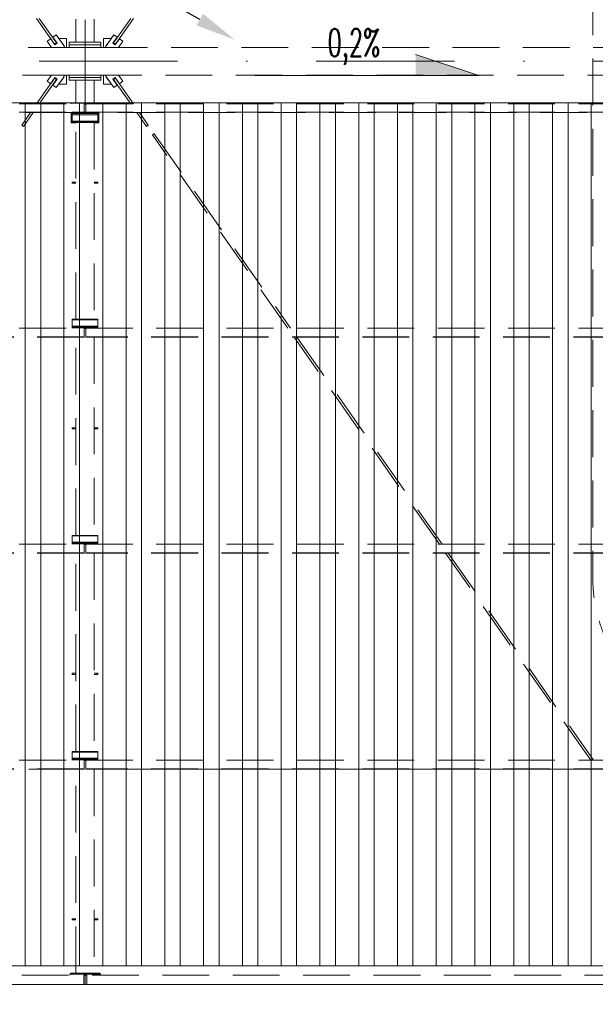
# Model space of a CAD drawing. Extents: x 261105 to 7565828, y -85627 to 5881792.
# Tile 7 of 116: x 329050 to 332167, y -77410 to -72078. Entities that reach past the tile are written whole.
import ezdxf
from ezdxf import colors
from ezdxf.entities.mleader import LeaderData, LeaderLine
from ezdxf.math import Vec2, Vec3

# ---------------------------------------------------------------- set-up
doc = ezdxf.new("R2010")
doc.units = 0
doc.header["$MEASUREMENT"] = 0
doc.linetypes.add('DASHDOT2', pattern=[0.5, 0.25, -0.125, 0, -0.125])
doc.linetypes.add('DASHED', pattern=[19.05, 12.7, -6.35])
doc.layers.add('100_rzut_okna', color=1, linetype='Continuous')
for name, color, linetype, lineweight, true_color in [('BK_Kreskowanie', 7, 'Continuous', 5, 0xa5a5a5), ('TB_CIENKA', 7, 'Continuous', 5, 0x7f7f7f), ('tlo', 7, 'Continuous', 9, 0xb2b2b2), ('wymiary', 7, 'Continuous', 9, 0x7f7f7f)]:
    doc.layers.add(name, color=color, linetype=linetype, lineweight=lineweight, true_color=true_color)
for name, color, linetype, lineweight in [('BK_Opisy', 222, 'Continuous', 5), ('krawężnik wew', 132, 'Continuous', 5), ('linii', 7, 'Continuous', 15), ('OSIE', 7, 'Continuous', 5)]:
    doc.layers.add(name, color=color, linetype=linetype, lineweight=lineweight)
doc.styles.add('ARIAL', font='arial.ttf')
doc.styles.get("Standard").update_dxf_attribs({"font": 'TXT.shx'})
doc.dimstyles.new('mosstowy 1-100', dxfattribs={"dimscale": 20, "dimtxt": 10, "dimasz": 6, "dimexe": 4, "dimexo": 4, "dimgap": 2, "dimtad": 1, "dimdec": 0, "dimlfac": 0.1, "dimtxsty": 'ARIAL', "dimblk": 'ARCHTICK', "dimcen": 4, "dimclrd": 256, "dimclre": 256, "dimclrt": 7, "dimadec": 0, "dimazin": 0, "dimtfac": 1, "dimtdec": 0, "dimtmove": 1, "dimatfit": 3, "dimfxl": 8, "dimfxlon": 1, "dimlwd": -1, "dimlwe": 9, "dimarcsym": 0})

# ---------------------------------------------------------------- blocks, each defined once
blk = doc.blocks.new('fdgfdgdfg')
at = {"layer": 'OSIE', "linetype": 'DASHDOT2', "ltscale": 3000}
for p, q in [((346647.8, 41432.3, 0), (371434.9, 41432.3, 0)), ((346647.8, 36432.3, 0), (371434.9, 36432.3, 0))]:
    blk.add_line(p, q, dxfattribs=at)
blk = doc.blocks.new('_ArchTick')
at = {"layer": '100_rzut_okna', "color": 0, "linetype": 'Continuous', "const_width": 0.15}
blk.add_lwpolyline([(-0.5, -0.5), (0.5, 0.5)], dxfattribs=at)
blk = doc.blocks.new('*D1621')
at = {"layer": 'Defpoints', "color": 0}
for p in [(332953.6, -75642.5), (325853.5, -76343.9), (332953.6, -78722.5)]:
    blk.add_point(p, dxfattribs=at)
at = {"layer": 'wymiary', "lineweight": 9}
for p, q in [((325853.5, -78562.5), (325853.5, -78802.5)), ((332953.6, -78562.5), (332953.6, -78802.5))]:
    blk.add_line(p, q, dxfattribs=at)
at = {"layer": 'wymiary'}
blk.add_line((325853.5, -78722.5), (332953.6, -78722.5), dxfattribs=at)
at = {"layer": 'wymiary', "xscale": 120, "yscale": 120, "zscale": 120, "rotation": 180}
blk.add_blockref('_ArchTick', (325853.5, -78722.5), dxfattribs=at)
at = {"layer": 'wymiary', "xscale": 120, "yscale": 120, "zscale": 120}
blk.add_blockref('_ArchTick', (332953.6, -78722.5), dxfattribs=at)
at = {"layer": 'wymiary', "color": 7, "insert": (329403.6, -78580.4), "char_height": 200, "attachment_point": 5, "style": 'ARIAL'}
blk.add_mtext('710', dxfattribs=at)
blk = doc.blocks.new('GHFGFH')
at = {"layer": 'BK_Kreskowanie'}
for p, q in [((329079.6, -52527.5, 0), (329079.6, -57202.5, 0)), ((329163.6, -52527.5, 0), (329163.6, -57202.5, 0)), ((329289.6, -52527.5, 0), (329289.6, -57202.5, 0)), ((329373.6, -52527.5, 0), (329373.6, -57202.5, 0)), ((329499.6, -52527.5, 0), (329499.6, -57202.5, 0)), ((329625.6, -52527.5, 0), (329625.6, -57202.5, 0)), ((329709.6, -52527.5, 0), (329709.6, -57202.5, 0)), ((329835.6, -52527.5, 0), (329835.6, -57202.5, 0)), ((329919.6, -52527.5, 0), (329919.6, -57202.5, 0)), ((330045.6, -52527.5, 0), (330045.6, -57202.5, 0)), ((330129.6, -52527.5, 0), (330129.6, -57202.5, 0)), ((330255.6, -52527.5, 0), (330255.6, -57202.5, 0)), ((330339.6, -52527.5, 0), (330339.6, -57202.5, 0)), ((330465.6, -52527.5, 0), (330465.6, -57202.5, 0)), ((330549.6, -52527.5, 0), (330549.6, -57202.5, 0)), ((330675.6, -52527.5, 0), (330675.6, -57202.5, 0)), ((330759.6, -52527.5, 0), (330759.6, -57202.5, 0)), ((330885.6, -52527.5, 0), (330885.6, -57202.5, 0)), ((330969.6, -52527.5, 0), (330969.6, -57202.5, 0)), ((331095.6, -52527.5, 0), (331095.6, -57202.5, 0)), ((331179.6, -52527.5, 0), (331179.6, -57202.5, 0)), ((331305.6, -52527.5, 0), (331305.6, -57202.5, 0)), ((331389.6, -52527.5, 0), (331389.6, -57202.5, 0)), ((331515.6, -52527.5, 0), (331515.6, -57202.5, 0)), ((331599.6, -52527.5, 0), (331599.6, -57202.5, 0)), ((331725.6, -52527.5, 0), (331725.6, -57202.5, 0)), ((331809.6, -52527.5, 0), (331809.6, -57202.5, 0)), ((331935.6, -52527.5, 0), (331935.6, -57202.5, 0)), ((332019.6, -52527.5, 0), (332019.6, -57202.5, 0)), ((332145.6, -52527.5, 0), (332145.6, -57202.5, 0))]:
    blk.add_line(p, q, dxfattribs=at)
blk = doc.blocks.new('KOKO')
at = {"layer": 'tlo', "linetype": 'DASHED', "lineweight": 0, "ltscale": 20}
for p, q in [((383754.3, -44808.4), (383656.9, -44669.4)), ((383671.5, -44669.4), (383764.1, -44801.5)), ((383869.2, -44797.2), (383869.2, -44672.7)), ((383969.2, -44672.7), (383969.2, -44797.2)), ((384074.3, -44801.5), (384166.9, -44669.4)), ((384181.5, -44669.4), (384084.2, -44808.4)), ((383714.4, -44791.8), (383733.2, -44778.6)), ((383738, -44825.4), (383714.4, -44791.8)), ((383756.2, -44811.3), (383733.2, -44778.6)), ((383733.2, -44778.6), (383733.3, -44778.6)), ((383733.3, -44778.6), (383748.3, -44800)), ((383744.7, -44770.6), (383763.5, -44757.3)), ((383767.7, -44803.3), (383744.7, -44770.6)), ((383758, -44792.8), (383759.5, -44791.6)), ((383763.5, -44757.3), (383763.6, -44757.3)), ((383763.5, -44757.3), (383803.7, -44814.6)), ((383763.6, -44757.3), (383778, -44777.8)), ((383778, -44777.8), (383779.2, -44776.8)), ((383779.2, -44776.8), (383819.2, -44776.8)), ((383787.6, -44791.4), (383803.9, -44814.6)), ((383819.2, -44776.8), (383819.2, -44825.4)), ((384019.2, -44825.4), (384019.2, -44776.8)), ((384019.2, -44776.8), (384059.2, -44776.8)), ((384034.6, -44814.6), (384050.9, -44791.4)), ((384034.7, -44814.6), (384075, -44757.3)), ((384059.2, -44776.8), (384060.5, -44777.8)), ((384060.5, -44777.8), (384074.8, -44757.3)), ((384093.8, -44770.6), (384070.7, -44803.3)), ((384074.8, -44757.3), (384075, -44757.3)), ((384075, -44757.3), (384093.8, -44770.6)), ((384078.9, -44791.6), (384080.5, -44792.8)), ((384105.2, -44778.6), (384082.2, -44811.3)), ((384090.1, -44800), (384105.1, -44778.6)), ((384124, -44791.8), (384100.4, -44825.4)), ((384105.1, -44778.6), (384105.2, -44778.6)), ((384105.2, -44778.6), (384124, -44791.8)), ((380563.2, -44825.4), (383834.2, -44825.4)), ((383748.3, -44800), (383748.4, -44800)), ((383754.7, -44808.1), (383754.3, -44808.4)), ((383754.3, -44808.4), (383754.6, -44808.1)), ((383754.6, -44808.1), (383755.6, -44807.3)), ((383755.8, -44807.4), (383754.7, -44808.1)), ((383755.6, -44807.3), (383757.2, -44806.2)), ((383757.4, -44806.3), (383755.8, -44807.4)), ((383756.2, -44811.3), (383767.7, -44803.3)), ((383757.2, -44806.2), (383759.1, -44804.9)), ((383759.3, -44804.9), (383757.4, -44806.3)), ((383759.1, -44804.9), (383761, -44803.6)), ((383761.1, -44803.6), (383759.3, -44804.9)), ((383761, -44803.6), (383762.6, -44802.5)), ((383762.7, -44802.5), (383761.1, -44803.6)), ((383762.6, -44802.5), (383763.7, -44801.7)), ((383763.7, -44801.7), (383762.7, -44802.5)), ((383763.7, -44801.7), (383764.1, -44801.5)), ((383764.1, -44801.5), (383763.7, -44801.7)), ((383803.7, -44814.6), (383805.3, -44817.1)), ((383803.7, -44814.6), (383803.9, -44814.6)), ((383803.9, -44814.6), (383805.4, -44817.1)), ((383805.3, -44817.1), (383806.6, -44819.7)), ((383805.4, -44817.1), (383806.8, -44819.7)), ((383806.6, -44819.7), (383807.7, -44822.4)), ((383806.8, -44819.7), (383807.8, -44822.5)), ((383807.7, -44822.4), (383808.5, -44825.3)), ((383807.8, -44822.5), (383808.6, -44825.3)), ((383808.5, -44825.3), (383808.5, -44825.4)), ((383808.6, -44825.3), (383808.6, -44825.4)), ((383834.2, -44811.4), (383834.2, -44797.4)), ((384004.2, -44797.4), (383834.2, -44797.4)), ((383834.2, -44825.4), (383834.2, -44811.4)), ((383834.2, -44811.4), (384004.2, -44811.4)), ((384004.2, -44811.4), (383834.2, -44811.4)), ((384004.2, -44825.4), (383834.2, -44825.4)), ((383869.2, -44797.4), (383869.2, -44797.2)), ((383969.2, -44797.2), (383869.2, -44797.2)), ((383969.2, -44797.4), (383869.2, -44797.4)), ((383969.2, -44797.2), (383969.2, -44797.4)), ((384004.2, -44797.4), (384004.2, -44811.4)), ((384004.2, -44811.4), (384004.2, -44825.4)), ((384004.2, -44825.4), (387275.2, -44825.4)), ((384029.8, -44825.3), (384030.6, -44822.5)), ((384029.8, -44825.4), (384029.8, -44825.3)), ((384029.9, -44825.3), (384030.7, -44822.4)), ((384029.9, -44825.4), (384029.9, -44825.3)), ((384030.6, -44822.5), (384031.7, -44819.7)), ((384030.7, -44822.4), (384031.8, -44819.7)), ((384031.7, -44819.7), (384033, -44817.1)), ((384031.8, -44819.7), (384033.1, -44817.1)), ((384033, -44817.1), (384034.6, -44814.6)), ((384033.1, -44817.1), (384034.7, -44814.6)), ((384034.6, -44814.6), (384034.7, -44814.6)), ((384070.7, -44803.3), (384082.2, -44811.3)), ((384074.7, -44801.7), (384074.3, -44801.5)), ((384074.3, -44801.5), (384074.8, -44801.7)), ((384075.7, -44802.5), (384074.7, -44801.7)), ((384074.8, -44801.7), (384075.8, -44802.5)), ((384077.3, -44803.6), (384075.7, -44802.5)), ((384075.8, -44802.5), (384077.5, -44803.6)), ((384079.2, -44804.9), (384077.3, -44803.6)), ((384077.5, -44803.6), (384079.3, -44804.9)), ((384081.1, -44806.3), (384079.2, -44804.9)), ((384079.3, -44804.9), (384081.2, -44806.2)), ((384082.7, -44807.4), (384081.1, -44806.3)), ((384081.2, -44806.2), (384082.8, -44807.3)), ((384083.8, -44808.1), (384082.7, -44807.4)), ((384082.8, -44807.3), (384083.8, -44808.1)), ((384083.8, -44808.1), (384084.2, -44808.4)), ((384084.2, -44808.4), (384083.8, -44808.1)), ((384090.1, -44800), (384090.1, -44800)), ((383834.2, -44975.4), (380563.2, -44975.4)), ((383656.9, -45131.4), (383754.3, -44992.4)), ((383764.1, -44999.3), (383671.5, -45131.4)), ((383714.4, -45008.9), (383738, -44975.4)), ((383733.2, -45022.2), (383714.4, -45008.9)), ((383733.2, -45022.2), (383756.2, -44989.4)), ((383748.3, -45000.8), (383733.3, -45022.1)), ((383744.7, -45030.2), (383767.7, -44997.5)), ((383748.4, -45000.8), (383748.3, -45000.8)), ((383754.6, -44992.7), (383754.3, -44992.4)), ((383754.3, -44992.4), (383754.7, -44992.7)), ((383755.6, -44993.4), (383754.6, -44992.7)), ((383754.7, -44992.7), (383755.8, -44993.4)), ((383757.2, -44994.5), (383755.6, -44993.4)), ((383755.8, -44993.4), (383757.4, -44994.5)), ((383767.7, -44997.5), (383756.2, -44989.4)), ((383759.1, -44995.9), (383757.2, -44994.5)), ((383757.4, -44994.5), (383759.3, -44995.8)), ((383759.5, -45009.1), (383758, -45008)), ((383761, -44997.2), (383759.1, -44995.9)), ((383759.3, -44995.8), (383761.1, -44997.1)), ((383762.6, -44998.3), (383761, -44997.2)), ((383761.1, -44997.1), (383762.7, -44998.3)), ((383763.7, -44999), (383762.6, -44998.3)), ((383762.7, -44998.3), (383763.7, -44999)), ((383803.7, -44986.2), (383763.5, -45043.4)), ((383763.7, -44999), (383764.1, -44999.3)), ((383764.1, -44999.3), (383763.7, -44999)), ((383803.9, -44986.2), (383787.6, -45009.3)), ((383805.3, -44983.7), (383803.7, -44986.2)), ((383803.9, -44986.2), (383803.7, -44986.2)), ((383805.4, -44983.7), (383803.9, -44986.2)), ((383806.6, -44981.1), (383805.3, -44983.7)), ((383806.8, -44981.1), (383805.4, -44983.7)), ((383807.7, -44978.3), (383806.6, -44981.1)), ((383807.8, -44978.3), (383806.8, -44981.1)), ((383808.5, -44975.5), (383807.7, -44978.3)), ((383808.6, -44975.5), (383807.8, -44978.3)), ((383808.5, -44975.4), (383808.5, -44975.5)), ((383808.6, -44975.4), (383808.6, -44975.5)), ((383819.2, -44975.4), (383819.2, -45023.9)), ((383834.2, -44989.4), (383834.2, -44975.4)), ((383834.2, -44975.4), (384004.2, -44975.4)), ((383834.2, -44989.4), (384004.2, -44989.4)), ((383834.2, -45003.4), (383834.2, -44989.4)), ((384004.2, -44989.4), (383834.2, -44989.4)), ((384004.2, -45003.4), (383834.2, -45003.4)), ((383969.2, -45003.4), (383869.2, -45003.4)), ((383869.2, -45003.6), (383869.2, -45003.4)), ((383869.2, -45003.6), (383969.2, -45003.6)), ((383869.2, -45128.1), (383869.2, -45003.6)), ((383969.2, -45003.6), (383969.2, -45003.4)), ((383969.2, -45003.6), (383969.2, -45128.1)), ((387275.2, -44975.4), (384004.2, -44975.4)), ((384004.2, -44975.4), (384004.2, -44989.4)), ((384004.2, -44989.4), (384004.2, -45003.4)), ((384019.2, -45023.9), (384019.2, -44975.4)), ((384029.8, -44975.5), (384029.8, -44975.4)), ((384030.6, -44978.3), (384029.8, -44975.5)), ((384029.9, -44975.5), (384029.9, -44975.4)), ((384030.7, -44978.3), (384029.9, -44975.5)), ((384031.7, -44981.1), (384030.6, -44978.3)), ((384031.8, -44981.1), (384030.7, -44978.3)), ((384033, -44983.7), (384031.7, -44981.1)), ((384033.1, -44983.7), (384031.8, -44981.1)), ((384034.6, -44986.2), (384033, -44983.7)), ((384034.7, -44986.2), (384033.1, -44983.7)), ((384034.7, -44986.2), (384034.6, -44986.2)), ((384050.9, -45009.3), (384034.6, -44986.2)), ((384075, -45043.4), (384034.7, -44986.2)), ((384082.2, -44989.4), (384070.7, -44997.5)), ((384070.7, -44997.5), (384093.8, -45030.2)), ((384074.8, -44999), (384074.3, -44999.3)), ((384074.3, -44999.3), (384074.7, -44999)), ((384166.9, -45131.4), (384074.3, -44999.3)), ((384074.7, -44999), (384075.7, -44998.3)), ((384075.8, -44998.3), (384074.8, -44999)), ((384075.7, -44998.3), (384077.3, -44997.1)), ((384077.5, -44997.2), (384075.8, -44998.3)), ((384077.3, -44997.1), (384079.2, -44995.8)), ((384079.3, -44995.9), (384077.5, -44997.2)), ((384080.5, -45008), (384078.9, -45009.1)), ((384079.2, -44995.8), (384081.1, -44994.5)), ((384081.2, -44994.5), (384079.3, -44995.9)), ((384081.1, -44994.5), (384082.7, -44993.4)), ((384082.8, -44993.4), (384081.2, -44994.5)), ((384082.2, -44989.4), (384105.2, -45022.2)), ((384082.7, -44993.4), (384083.8, -44992.7)), ((384083.8, -44992.7), (384082.8, -44993.4)), ((384083.8, -44992.7), (384084.2, -44992.4)), ((384084.2, -44992.4), (384083.8, -44992.7)), ((384084.2, -44992.4), (384181.5, -45131.4)), ((384105.1, -45022.1), (384090.1, -45000.8)), ((384090.1, -45000.8), (384090.1, -45000.8)), ((384100.4, -44975.4), (384124, -45008.9)), ((384124, -45008.9), (384105.2, -45022.2)), ((383733.3, -45022.1), (383733.2, -45022.2)), ((383763.5, -45043.4), (383744.7, -45030.2)), ((383763.6, -45043.4), (383763.5, -45043.4)), ((383778, -45023), (383763.6, -45043.4)), ((383779.2, -45023.9), (383778, -45023)), ((383819.2, -45023.9), (383779.2, -45023.9)), ((384059.2, -45023.9), (384019.2, -45023.9)), ((384060.5, -45023), (384059.2, -45023.9)), ((384074.8, -45043.4), (384060.5, -45023)), ((384075, -45043.4), (384074.8, -45043.4)), ((384093.8, -45030.2), (384075, -45043.4)), ((384105.2, -45022.2), (384105.1, -45022.1)), ((376324.2, -45131.4), (383914.2, -45131.4)), ((383844.2, -45128.1), (383994.2, -45128.1)), ((383844.2, -45131.4), (383844.2, -45128.1)), ((383914.2, -45131.4), (383914.2, -45176.6)), ((383914.2, -45133), (383924.2, -45133)), ((383924.2, -45131.4), (391009.2, -45131.4)), ((383924.2, -45131.4), (383924.2, -45176.6)), ((383994.2, -45128.1), (383994.2, -45131.4)), ((376324.2, -45176.4), (383914.2, -45176.4)), ((383849.2, -45178), (380439.2, -45178)), ((383576.4, -45246.3), (383624.2, -45178)), ((383638.9, -45178), (383586.2, -45253.2)), ((383844.2, -45233.1), (383844.2, -45178)), ((383849.2, -45176.6), (383989.2, -45176.6)), ((383849.2, -45179.1), (383849.2, -45176.6)), ((383849.2, -45182.7), (383849.2, -45179.1)), ((383989.2, -45179.1), (383849.2, -45179.1)), ((383849.2, -45182.7), (383989.2, -45182.7)), ((383849.2, -45183.8), (383849.2, -45182.7)), ((383849.2, -45191), (383849.2, -45183.8)), ((383989.2, -45183.8), (383849.2, -45183.8)), ((383989.2, -45191), (383849.2, -45191)), ((383849.2, -45224.5), (383849.2, -45191)), ((383924.2, -45176.4), (390949.2, -45176.4)), ((383989.2, -45176.6), (383989.2, -45179.1)), ((387399.2, -45178), (383989.2, -45178)), ((383989.2, -45179.1), (383989.2, -45182.7)), ((383989.2, -45182.7), (383989.2, -45183.8)), ((383989.2, -45183.8), (383989.2, -45191)), ((383989.2, -45191), (383989.2, -45224.5)), ((383994.2, -45178), (383994.2, -45233.1)), ((384252.2, -45253.2), (384199.5, -45178)), ((384214.2, -45178), (384262, -45246.3)), ((383576.7, -45246.5), (383576.4, -45246.3)), ((383577.8, -45247.3), (383576.7, -45246.5)), ((383579.3, -45248.4), (383577.8, -45247.3)), ((383581.2, -45249.7), (383579.3, -45248.4)), ((383583.1, -45251.1), (383581.2, -45249.7)), ((383584.7, -45252.2), (383583.1, -45251.1)), ((383585.8, -45252.9), (383584.7, -45252.2)), ((383586.2, -45253.2), (383585.8, -45252.9)), ((383844.2, -45233.4), (383844.2, -45233.1)), ((383994.2, -45233.1), (383844.2, -45233.1)), ((383869.2, -45233.4), (383844.2, -45233.4)), ((383849.2, -45228), (383849.2, -45224.5)), ((383989.2, -45224.5), (383849.2, -45224.5)), ((383989.2, -45228), (383849.2, -45228)), ((383849.2, -45228.1), (383849.2, -45228)), ((383869.2, -46298.3), (383869.2, -45233.4)), ((383994.2, -45233.4), (383969.2, -45233.4)), ((383969.2, -45233.4), (383969.2, -46298.3)), ((383989.2, -45224.5), (383989.2, -45228)), ((383989.2, -45228), (383989.2, -45228.1)), ((383994.2, -45233.4), (383994.2, -45233.1)), ((384252.6, -45252.9), (384252.2, -45253.2)), ((384253.7, -45252.2), (384252.6, -45252.9)), ((384255.3, -45251.1), (384253.7, -45252.2)), ((384257.2, -45249.7), (384255.3, -45251.1)), ((384259.1, -45248.4), (384257.2, -45249.7)), ((384260.7, -45247.3), (384259.1, -45248.4)), ((384261.7, -45246.5), (384260.7, -45247.3)), ((384262, -45246.3), (384261.7, -45246.5)), ((384284, -45299.9), (384284.3, -45299.6)), ((385017.8, -46346.4), (384284, -45299.9)), ((384284.3, -45299.6), (384285.4, -45298.8)), ((384292.4, -45294), (384285.4, -45298.8)), ((384293.4, -45293.2), (384292.4, -45294)), ((384293.8, -45293), (384293.4, -45293.2)), ((384293.8, -45293), (385032.4, -46346.4)), ((383849.2, -45555.4), (383869.2, -45555.4)), ((383849.2, -45561.4), (383849.2, -45555.4)), ((383869.2, -45561.4), (383849.2, -45561.4)), ((383969.2, -45555.4), (383989.2, -45555.4)), ((383989.2, -45561.4), (383969.2, -45561.4)), ((383989.2, -45555.4), (383989.2, -45561.4)), ((383849.2, -46301.8), (383849.2, -46298.3)), ((383849.2, -46298.3), (383989.2, -46298.3)), ((383849.2, -46301.8), (383989.2, -46301.8)), ((383849.2, -46335.3), (383849.2, -46301.8)), ((383849.2, -46341), (383849.2, -46335.3)), ((383849.2, -46335.3), (383989.2, -46335.3)), ((383849.2, -46344.4), (383849.2, -46341)), ((383849.2, -46341), (383989.2, -46341)), ((383989.2, -46298.3), (383989.2, -46301.8)), ((383989.2, -46301.8), (383989.2, -46335.3)), ((383989.2, -46335.3), (383989.2, -46341)), ((383989.2, -46341), (383989.2, -46344.4)), ((376324.2, -46346.4), (383914.2, -46346.4)), ((383914.2, -46392.4), (376324.2, -46392.4)), ((383914.2, -46392.4), (376324.2, -46392.4)), ((383914.2, -46394.3), (376324.2, -46394.3)), ((383914.2, -46394.4), (376324.2, -46394.4)), ((383849.2, -46344.4), (383989.2, -46344.4)), ((383849.2, -46346.4), (383849.2, -46344.4)), ((383869.2, -47468.3), (383869.2, -46394.4)), ((383914.2, -46346.4), (383914.2, -46392.4)), ((383914.2, -46346.9), (383924.2, -46346.9)), ((383924.2, -46348.4), (383914.2, -46348.4)), ((383914.2, -46392.4), (383914.2, -46394.3)), ((383914.2, -46394.3), (383914.2, -46394.4)), ((383924.2, -46346.4), (391009.2, -46346.4)), ((383924.2, -46392.4), (383924.2, -46346.4)), ((383924.2, -46394.3), (383924.2, -46392.4)), ((391009.2, -46392.4), (383924.2, -46392.4)), ((391009.2, -46392.4), (383924.2, -46392.4)), ((391009.2, -46394.3), (383924.2, -46394.3)), ((383924.2, -46394.4), (383924.2, -46394.3)), ((391009.2, -46394.4), (383924.2, -46394.4)), ((383969.2, -46394.4), (383969.2, -47468.3)), ((383989.2, -46344.4), (383989.2, -46346.4)), ((385838.2, -47516.4), (385051.4, -46394.4)), ((385066.1, -46394.4), (385852.9, -47516.4)), ((383849.2, -46885.4), (383869.2, -46885.4)), ((383849.2, -46891.4), (383849.2, -46885.4)), ((383869.2, -46891.4), (383849.2, -46891.4)), ((383969.2, -46885.4), (383989.2, -46885.4)), ((383989.2, -46891.4), (383969.2, -46891.4)), ((383989.2, -46885.4), (383989.2, -46891.4)), ((383849.2, -47471.8), (383849.2, -47468.3)), ((383849.2, -47468.3), (383989.2, -47468.3)), ((383849.2, -47471.8), (383989.2, -47471.8)), ((383849.2, -47471.8), (383849.2, -47505.3)), ((383849.2, -47511), (383849.2, -47505.3)), ((383849.2, -47505.3), (383989.2, -47505.3)), ((383849.2, -47514.4), (383849.2, -47511)), ((383849.2, -47511), (383989.2, -47511)), ((383849.2, -47514.4), (383989.2, -47514.4)), ((383849.2, -47514.4), (383849.2, -47516.4)), ((383989.2, -47468.3), (383989.2, -47471.8)), ((383989.2, -47471.8), (383989.2, -47505.3)), ((383989.2, -47505.3), (383989.2, -47511)), ((383989.2, -47511), (383989.2, -47514.4)), ((383989.2, -47514.4), (383989.2, -47516.4)), ((376324.2, -47516.4), (383914.2, -47516.4)), ((383914.2, -47562.4), (376324.2, -47562.4)), ((383914.2, -47562.4), (376324.2, -47562.4)), ((383914.2, -47564.3), (376324.2, -47564.3)), ((383914.2, -47564.4), (376324.2, -47564.4)), ((383869.2, -48638.3), (383869.2, -47564.4)), ((383914.2, -47562.4), (383914.2, -47516.4)), ((383914.2, -47516.9), (383924.2, -47516.9)), ((383924.2, -47518.4), (383914.2, -47518.4)), ((383914.2, -47562.4), (383914.2, -47564.3)), ((383914.2, -47564.4), (383914.2, -47564.3)), ((383924.2, -47516.4), (391009.2, -47516.4)), ((383924.2, -47516.4), (383924.2, -47562.4)), ((383924.2, -47564.3), (383924.2, -47562.4)), ((391009.2, -47562.4), (383924.2, -47562.4)), ((391009.2, -47562.4), (383924.2, -47562.4)), ((391009.2, -47564.3), (383924.2, -47564.3)), ((383924.2, -47564.3), (383924.2, -47564.4)), ((391009.2, -47564.4), (383924.2, -47564.4)), ((383969.2, -47564.4), (383969.2, -48638.3)), ((386658.6, -48686.4), (385871.9, -47564.4)), ((385886.5, -47564.4), (386673.3, -48686.4)), ((383849.2, -48215.4), (383869.2, -48215.4)), ((383849.2, -48221.4), (383849.2, -48215.4)), ((383869.2, -48221.4), (383849.2, -48221.4)), ((383969.2, -48215.4), (383989.2, -48215.4)), ((383989.2, -48221.4), (383969.2, -48221.4)), ((383989.2, -48215.4), (383989.2, -48221.4)), ((376324.2, -48686.4), (383914.2, -48686.4)), ((383849.2, -48641.8), (383849.2, -48638.3)), ((383849.2, -48638.3), (383989.2, -48638.3)), ((383849.2, -48641.8), (383989.2, -48641.8)), ((383849.2, -48675.3), (383849.2, -48641.8)), ((383849.2, -48681), (383849.2, -48675.3)), ((383849.2, -48675.3), (383989.2, -48675.3)), ((383849.2, -48684.4), (383849.2, -48681)), ((383849.2, -48681), (383989.2, -48681)), ((383849.2, -48684.4), (383989.2, -48684.4)), ((383849.2, -48686.4), (383849.2, -48684.4)), ((383914.2, -48686.4), (383914.2, -48732.4)), ((383914.2, -48686.9), (383924.2, -48686.9)), ((383924.2, -48688.4), (383914.2, -48688.4)), ((383924.2, -48686.4), (391009.2, -48686.4)), ((383924.2, -48732.4), (383924.2, -48686.4)), ((383989.2, -48638.3), (383989.2, -48641.8)), ((383989.2, -48641.8), (383989.2, -48675.3)), ((383989.2, -48675.3), (383989.2, -48681)), ((383989.2, -48681), (383989.2, -48684.4)), ((383989.2, -48684.4), (383989.2, -48686.4)), ((383914.2, -48732.4), (376324.2, -48732.4)), ((383914.2, -48732.4), (376324.2, -48732.4)), ((383914.2, -48734.3), (376324.2, -48734.3)), ((383869.2, -48734.4), (380449.2, -48734.4)), ((383869.2, -49840.4), (383869.2, -48734.4)), ((383914.2, -48732.4), (383914.2, -48734.3)), ((383914.2, -48734.3), (383914.2, -48734.4)), ((383924.2, -48734.3), (383924.2, -48732.4)), ((391009.2, -48732.4), (383924.2, -48732.4)), ((391009.2, -48732.4), (383924.2, -48732.4)), ((391009.2, -48734.3), (383924.2, -48734.3)), ((383924.2, -48734.4), (383924.2, -48734.3)), ((387389.2, -48734.4), (383969.2, -48734.4)), ((383969.2, -48734.4), (383969.2, -49840.4)), ((383849.2, -49545.4), (383869.2, -49545.4)), ((383849.2, -49551.4), (383849.2, -49545.4)), ((383869.2, -49551.4), (383849.2, -49551.4)), ((383969.2, -49545.4), (383989.2, -49545.4)), ((383989.2, -49551.4), (383969.2, -49551.4)), ((383989.2, -49545.4), (383989.2, -49551.4)), ((391069.2, -49850.4), (383427.2, -49850.4)), ((383837.7, -49845.4), (383837.7, -49850.4)), ((383917.7, -49845.4), (383837.7, -49845.4)), ((383840.7, -49840.4), (383840.7, -49845.4)), ((383870.7, -49840.4), (383840.7, -49840.4)), ((383840.7, -49845.4), (384000.7, -49845.4)), ((383870.7, -49840.4), (383970.7, -49840.4)), ((383920.7, -49850.4), (383912.7, -49850.4)), ((383912.7, -49850.4), (383912.7, -49900.4)), ((383912.7, -49850.4), (383912.7, -49900.4)), ((383917.7, -49850.4), (383917.7, -49845.4)), ((383920.7, -49850.4), (383920.7, -49900.4)), ((383928.7, -49850.4), (383920.7, -49850.4)), ((383920.7, -49850.4), (383920.7, -49900.4)), ((383923.7, -49845.4), (383923.7, -49850.4)), ((383923.7, -49845.4), (384003.7, -49845.4)), ((383928.7, -49900.4), (383928.7, -49850.4)), ((383928.7, -49900.4), (383928.7, -49850.4)), ((384000.7, -49840.4), (383970.7, -49840.4)), ((384000.7, -49840.4), (384000.7, -49845.4)), ((384003.7, -49850.4), (384003.7, -49845.4)), ((383427.2, -49900.4), (391069.2, -49900.4)), ((383912.7, -49900.4), (383920.7, -49900.4)), ((383920.7, -49900.4), (383928.7, -49900.4))]:
    blk.add_line(p, q, dxfattribs=at)

msp = doc.modelspace()

# ---------------------------------------------------------------- hatches: boundary and pattern name
at = {"layer": 'wymiary'}
for points in [[(331535.9, -72380.4), (331193.6, -72265.7), (331195.6, -72380.4)], [(331535.9, -72380.4), (331193.6, -72265.7), (331193.6, -72380.4)]]:
    msp.add_hatch(color=256, dxfattribs=at).paths.add_polyline_path(points)

# ---------------------------------------------------------------- linework, layer by layer
at = {"layer": 'krawężnik wew', "linetype": 'DASHED', "lineweight": 15, "ltscale": 20, "elevation": 0, "flags": 128}
msp.add_lwpolyline([(332153.6, -70002.1), (332153.6, -75102.1, 0.288247), (332606.8, -75823.1, 0.552497), (333753.6, -75102.1), (333753.6, -70002.1, 0.414214), (332953.6, -69202.1, 0.414214)], format="xyb", close=True, dxfattribs=at)
at = {"layer": 'linii', "elevation": 0}
for points in [[(314153.6, -67302.5), (336553.6, -67302.5), (336553.6, -77302.5), (314153.6, -77302.5), (314153.6, -67302.5)], [(329403.6, -72527.5), (329403.6, -72077.5)], [(314253.6, -72527.5), (336453.6, -72527.5)]]:
    msp.add_lwpolyline(points, dxfattribs=at)
msp.add_lwpolyline([(314253.6, -67402.5), (336453.6, -67402.5), (336453.6, -77202.5), (314253.6, -77202.5)], close=True, dxfattribs=at)
at = {"layer": 'wymiary'}
for q in [(331193.6, -72265.7, 0), (331193.6, -72265.7, 0), (330324.2, -72380.4, 0)]:
    msp.add_line((331535.9, -72380.4, 0), q, dxfattribs=at)

# ---------------------------------------------------------------- block references
at = {"layer": 'linii'}
msp.add_blockref('fdgfdgdfg', (-33994.2, -113734.8), dxfattribs=at)
at = {"layer": 'wymiary'}
for name, p in [('KOKO', (-54515.6, -27402.1, 0)), ('GHFGFH', (0, -20000))]:
    msp.add_blockref(name, p, dxfattribs=at)

# ---------------------------------------------------------------- texts
at = {"layer": 'BK_Opisy', "insert": (331002.4, -72126.4), "char_height": 150, "width": 330.929, "attachment_point": 3}
msp.add_mtext('{\\Fsimplex.shx|c238;\\W0.6;\\C7;0,2%  }', dxfattribs=at)

# ---------------------------------------------------------------- dimensions: what is measured, and where the dimension line sits
at = {"layer": 'wymiary'}
dim = msp.add_linear_dim(base=(332953.6, -78722.5), p1=(325853.5, -76343.9, 0), p2=(332953.6, -75642.5, 0), dimstyle='mosstowy 1-100', dxfattribs=at)
dim.commit()
dim.dimension.update_dxf_attribs({"geometry": '*D1621', "text_midpoint": (329403.6, -78580.4)})

# ---------------------------------------------------------------- leaders
at = {"layer": 'TB_CIENKA'}
ml = msp.add_multileader_mtext('Standard', dxfattribs=at)
ml.set_content('{\\Fsimplex.shx|c238;\\W0.6;\\C7;RYNNA  }', color=256)
ml.set_leader_properties()
ml.build(insert=Vec2(0, 0))
ml.multileader.update_dxf_attribs({"text_right_attachment_type": 6, "dogleg_length": 0.36, "arrow_head_size": 220})
ctx = ml.context
ctx.base_point, ctx.char_height, ctx.arrow_head_size, ctx.landing_gap_size, ctx.plane_origin = Vec3(328584.7, -71433.3, 0), 150, 220, 20, Vec3(330582.7, -72715.4)
ctx.right_attachment, ctx.text_align_type = 6, 2
notes = []
notes.append((ctx, [(0, (1, 1, 0), (329057.9, -71523.3, 0), (-1, 0), 0.36, [(0, [(330216, -72186.4)], 0, [])])]))
ctx.mtext.insert, ctx.mtext.width, ctx.mtext.defined_height, ctx.mtext.alignment, ctx.mtext.flow_direction = Vec3(329037.6, -71343.3, 0), 2006.577, 758.7, 3, 5
for ctx, leaders in notes:
    for number, flags, end, landing, length, lines in leaders:
        leader = LeaderData()
        leader.index, (leader.has_last_leader_line, leader.has_dogleg_vector, leader.attachment_direction) = number, flags
        leader.last_leader_point, leader.dogleg_vector, leader.dogleg_length = Vec3(end), Vec3(landing), length
        for number, points, colour, breaks in lines:
            line = LeaderLine()
            line.index, line.vertices, line.color, line.breaks = number, Vec3.list(points), colors.encode_raw_color(colour), breaks
            leader.lines.append(line)
        ctx.leaders.append(leader)

doc.saveas('drawing.dxf')
